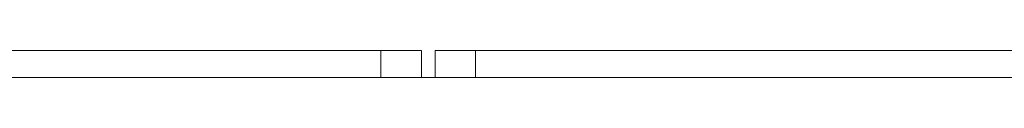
# Model space of a CAD drawing. Extents: x 4774 to 8448, y 27273 to 31291.
# Tile 94 of 101: x 5817 to 5890, y 31249 to 31251. Entities that reach past the tile are written whole.
import ezdxf

# ---------------------------------------------------------------- set-up
doc = ezdxf.new("R2010")
doc.units = 0
doc.header["$LTSCALE"] = 7.5
doc.header["$MEASUREMENT"] = 0
doc.layers.get('0').update_dxf_attribs({"linetype": 'CONTINUOUS', "lineweight": 18})

msp = doc.modelspace()

# ---------------------------------------------------------------- linework, layer by layer
at = {"linetype": 'Continuous'}
for p, q in [((5147.676, 31251.071), (5847.176, 31251.071)), ((5844.176, 31249.071), (5844.176, 31251.071)), ((5847.176, 31249.071), (5847.176, 31251.071)), ((5848.176, 31249.071), (5848.176, 31251.071)), ((5848.176, 31251.071), (6547.676, 31251.071)), ((5851.176, 31249.071), (5851.176, 31251.071)), ((5796.176, 31249.071), (5899.176, 31249.071))]:
    msp.add_line(p, q, dxfattribs=at)

doc.saveas('drawing.dxf')
